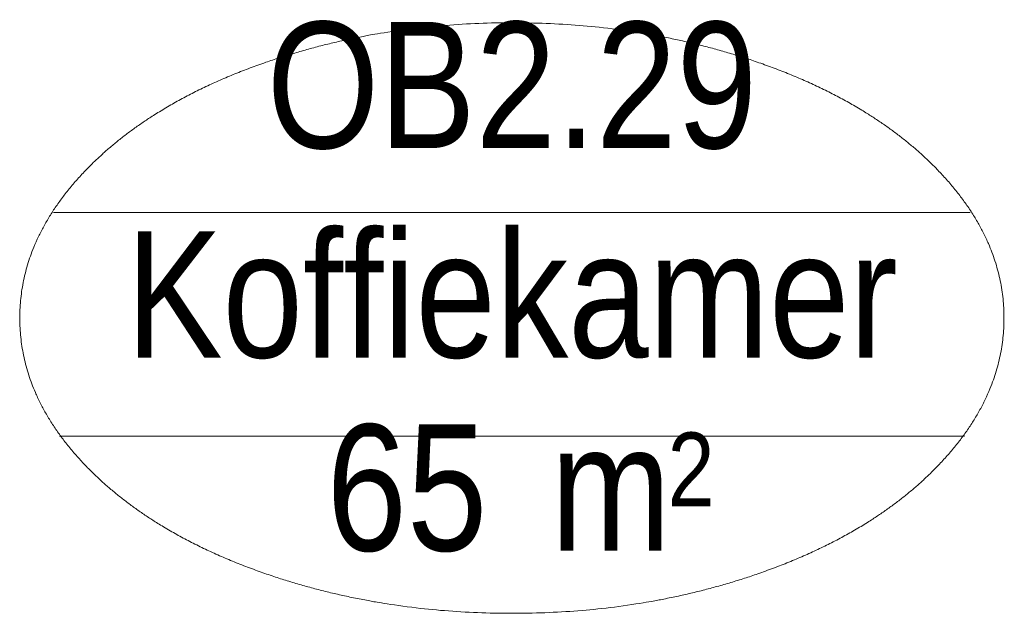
# Model space of a CAD drawing. Header units: millimetres. Extents: x 45699 to 251499, y 244 to 86446.
# Tile 128 of 240: x 222191 to 223485, y 12462 to 13243. Entities that reach past the tile are written whole.
import ezdxf
from ezdxf.enums import TextEntityAlignment as Align

# ---------------------------------------------------------------- set-up
doc = ezdxf.new("R2010")
doc.units = ezdxf.units.MM
doc.header["$LTSCALE"] = 400
doc.layers.add('Ruimtenummers', color=5, linetype='Continuous', lineweight=25)
doc.styles.add('Arial Narrow', font='ARIALN.TTF', dxfattribs={"height": 222.25})

# ---------------------------------------------------------------- blocks, each defined once
blk = doc.blocks.new('Ruimtenummer UV 50')
at = {"layer": 'Ruimtenummers', "color": 8, "lineweight": 5}
for p, q in [((602.2, 156.5), (-602.3, 156.5)), ((594.7, -137.5), (-594.8, -137.5))]:
    blk.add_line(p, q, dxfattribs=at)
blk.add_open_spline([(-323.4, 353.8), (-173.3, 405.8), (173.3, 405.8), (323.4, 353.8), (473.5, 301.8), (560.1, 211.8), (646.8, 121.7), (646.8, 17.7), (646.8, -86.3), (560.1, -176.3), (473.5, -266.4), (323.4, -318.4), (173.3, -370.4), (-173.3, -370.4), (-323.4, -318.4), (-473.5, -266.4), (-560.2, -176.3), (-646.8, -86.3), (-646.8, 17.7), (-646.8, 121.7), (-560.2, 211.8), (-473.5, 301.8), (-323.4, 353.8)], degree=2, knots=[0, 0, 0, 0.09962, 0.19924, 0.19924, 0.283607, 0.283607, 0.349619, 0.349619, 0.415638, 0.415638, 0.5, 0.5, 0.59962, 0.69924, 0.69924, 0.783607, 0.783607, 0.849619, 0.849619, 0.915638, 0.915638, 1, 1, 1], dxfattribs=at)
at = {"layer": 'Ruimtenummers', "attachment_point": 2, "style": 'Arial Narrow'}
for s, insert, char_height in [(' 2', (220.1, -132.8), 96.8), (' m', (103.6, -122.2), 165.95)]:
    blk.add_mtext(s, dxfattribs=dict(at, insert=insert, char_height=char_height))
at = {"layer": 'Ruimtenummers', "style": 'Arial Narrow'}
for tag, p in [('Nummer', (0, 406.9)), ('Naam', (0, 131.7)), ('Oppervlak', (-137.9, -122.2))]:
    blk.add_attdef(tag, text='', height=165.9, dxfattribs=at).set_placement(p, align=Align.TOP_CENTER)

msp = doc.modelspace()

# ---------------------------------------------------------------- block references
at = {"layer": 'Ruimtenummers'}
msp.add_blockref('Ruimtenummer UV 50', (222837.5, 12832.8), dxfattribs=at).add_auto_attribs({'Nummer': 'OB2.29', 'Naam': 'Koffiekamer', 'Oppervlak': '65'})

doc.saveas('drawing.dxf')
